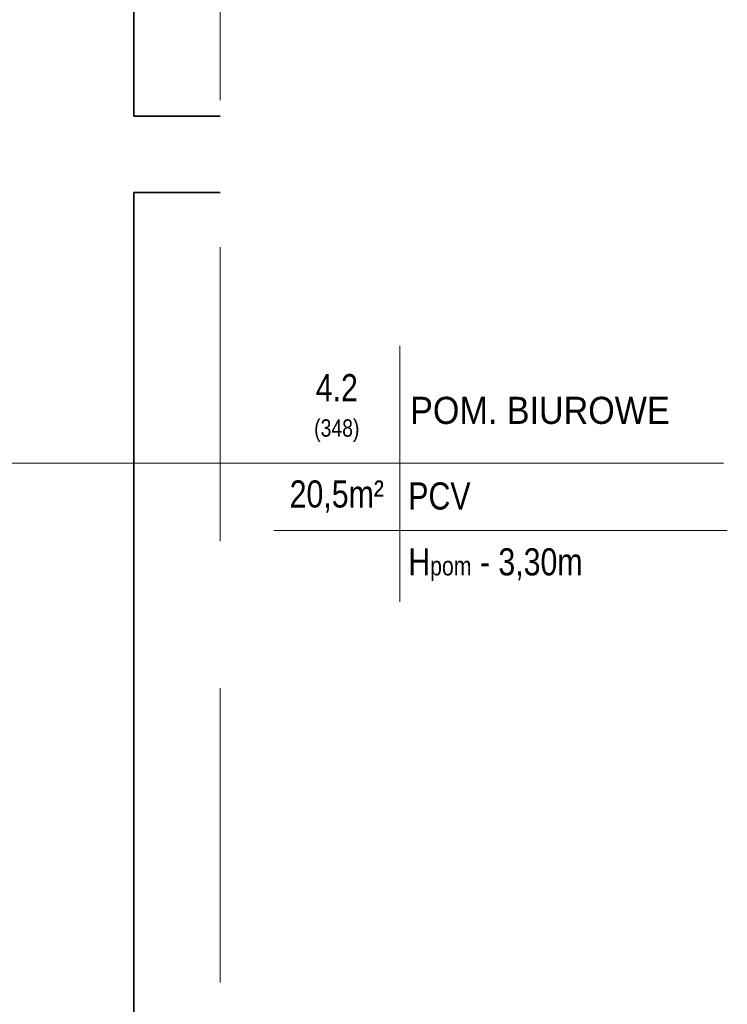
# Model space of a CAD drawing. Header units: millimetres. Extents: x 402 to 79005, y -7782 to 89952.
# Tile 21 of 256: x 27704 to 28315, y 8772 to 9623. Entities that reach past the tile are written whole.
import ezdxf

# ---------------------------------------------------------------- set-up
doc = ezdxf.new("R2010")
doc.units = ezdxf.units.MM
doc.header["$LTSCALE"] = 10
doc.linetypes.add('DASHED', pattern=[19.05, 12.7, -6.35])
doc.layers.add('01_ściany', color=253, linetype='Continuous', lineweight=35)
doc.layers.add('05-03_opis', color=253, linetype='Continuous', lineweight=5)
doc.styles.add('ariel', font='ARIAL.TTF', dxfattribs={"width": 0.8})

msp = doc.modelspace()

# ---------------------------------------------------------------- linework, layer by layer
at = {"layer": '01_ściany'}
for p, q in [((27802.17, 9539.56), (27802.17, 9756.56)), ((27802.17, 9539.56), (27876.9, 9539.56)), ((27876.9, 9473.56), (27802.17, 9473.56)), ((27802.17, 8626.36), (27802.17, 9473.56))]:
    msp.add_line(p, q, dxfattribs=at)
at = {"layer": '05-03_opis', "linetype": 'DASHED', "ltscale": 2}
msp.add_line((27876.9, 6505.36), (27876.9, 10480.36), dxfattribs=at)
at = {"layer": '05-03_opis'}
for p, q in [((28032.06, 9341.02), (28032.06, 9120.12)), ((27041.95, 9239.89), (28311.72, 9239.89)), ((27923.14, 9181.53), (28314.87, 9181.53))]:
    msp.add_line(p, q, dxfattribs=at)

# ---------------------------------------------------------------- texts
at = {"layer": '05-03_opis', "style": 'ariel'}
for s, insert, char_height, width, attachment_point in [('4.2\\P{\\H0.6404x;(348)}', (27977.6, 9287.39), 23.4234, 108.9126, 5), ('{\\W0.9;POM. BIUROWE}', (28040.97, 9285.2), 23.4234, 356.6375, 4), ('20,5m²', (27977.6, 9210.99), 23.423, 108.9126, 5), (' PCV', (28032.06, 9211.26), 23.423, 322.789, 4), (' H{\\H0.7x;pom\\H1.429x; - 3,30m}', (28032.06, 9152.08), 23.4234, 322.789, 4)]:
    msp.add_mtext(s, dxfattribs=dict(at, insert=insert, char_height=char_height, width=width, attachment_point=attachment_point))

doc.saveas('drawing.dxf')
